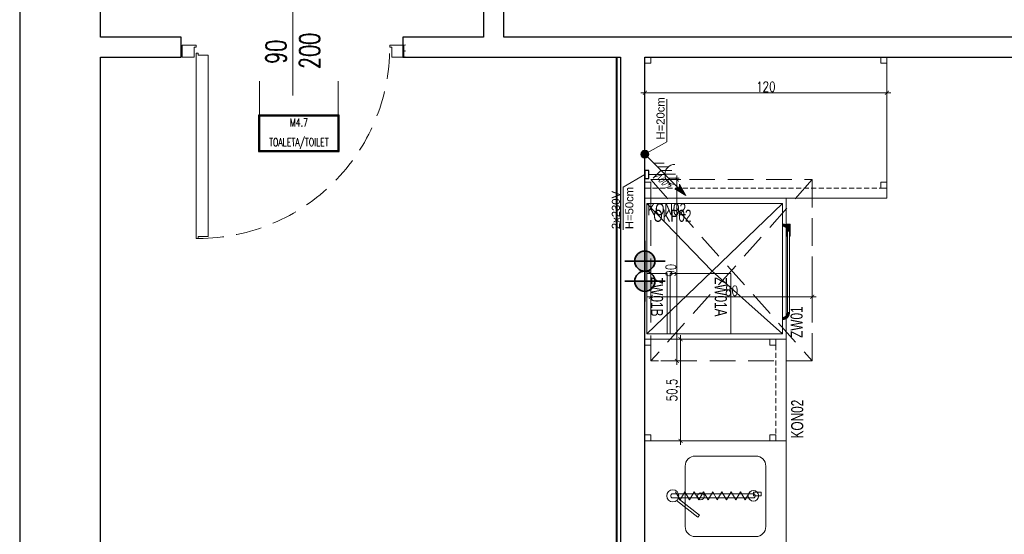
# Model space of a CAD drawing. Header units: millimetres. Extents: x 6161 to 8965, y -9035 to -5431.
# Tile 6 of 256: x 6279 to 6767, y -7442 to -7187. Entities that reach past the tile are written whole.
import ezdxf

# ---------------------------------------------------------------- set-up
doc = ezdxf.new("R2010")
doc.units = ezdxf.units.MM
doc.linetypes.add('DASHED', pattern=[19.05, 12.7, -6.35])
doc.linetypes.add('HIDDEN', pattern=[0.375, 0.25, -0.125])
for name, color, linetype, lineweight in [('! stolarka nowa', 5, 'Continuous', 13), ('A_Ściany działowe', 4, 'Continuous', 15), ('CHLODNICTWO', 94, 'Continuous', 20), ('drzwi', 30, 'Continuous', 20), ('Instalacje elektryczne', 1, 'Continuous', 20), ('Instalacje Wod-Kan', 92, 'Continuous', 35), ('MEBLE PKN', 150, 'Continuous', 20)]:
    doc.layers.add(name, color=color, linetype=linetype, lineweight=lineweight)
for name, color, linetype in [('13', 7, 'Continuous'), ('Indeksy_urządzeń_gastronomicznych', 242, 'Continuous'), ('Ściany', 7, 'Continuous')]:
    doc.layers.add(name, color=color, linetype=linetype)
doc.styles.add('Arch-Dim', font='romans.shx', dxfattribs={"width": 0.75})
doc.styles.add('cebart', font='isocpeur.ttf', dxfattribs={"width": 0.7, "oblique": 15, "height": 10})
doc.styles.add('JACEK_07', font='SIMPLEX.SHX', dxfattribs={"width": 0.7})
doc.styles.get("Standard").update_dxf_attribs({"font": 'arial.ttf'})
doc.dimstyles.new('wymiary 10', dxfattribs={"dimscale": 2, "dimtxt": 2.5, "dimasz": 1, "dimexe": 1, "dimexo": 2.5, "dimgap": 0.25, "dimtad": 1, "dimdec": 1, "dimzin": 9, "dimtxsty": 'Arch-Dim', "dimblk": 'ARCHTICK', "dimcen": 1, "dimdle": 1, "dimclrd": 256, "dimclre": 256, "dimclrt": 256, "dimadec": 0, "dimazin": 0, "dimtfac": 1, "dimtdec": 1, "dimtofl": 0, "dimtmove": 1, "dimatfit": 3, "dimldrblk": 'NONE', "dimfxl": 0, "dimtolj": 1, "dimtzin": 0, "dimarcsym": 0})

# ---------------------------------------------------------------- blocks, each defined once
blk = doc.blocks.new('Zestaw chemii do zmywarki ZW01B')
blk.add_lwpolyline([(0, 10), (30, 10), (30, 0), (0, 0)], close=True)
at = {"layer": 'Indeksy_urządzeń_gastronomicznych', "color": 242, "insert": (1.76, 8.02, 0), "char_height": 6, "width": 20.4806, "attachment_point": 1, "style": 'JACEK_07'}
blk.add_mtext('{\\fArial|b0|i0|c238|p34;ZW01B}', dxfattribs=at)
blk = doc.blocks.new('Filtr uzdatniacz do zmywarki ZW01A')
blk.add_lwpolyline([(0, 0), (30, 0), (30, -30), (0, -30)], close=True)
at = {"layer": 'Indeksy_urządzeń_gastronomicznych', "color": 242, "insert": (1.8, -1.94, 0), "char_height": 6, "width": 20.4806, "attachment_point": 1, "style": 'JACEK_07'}
blk.add_mtext('{\\fArial|b0|i0|c238|p34;ZW01A}', dxfattribs=at)
blk = doc.blocks.new('Odplyw_wody')
blk.add_hatch(color=256).paths.add_polyline_path([(0, 5, -1), (0, -5, -1)])
for p, q in [((0, -10), (0, 10)), ((10, 0), (-10, 0))]:
    blk.add_line(p, q)
blk.add_circle((0, 0), 5)
blk = doc.blocks.new('Woda_zimna')
blk.add_hatch(color=256).paths.add_polyline_path([(0, 5, -0.414214), (5, 0), (-5, 0, -0.414214)])
for p, q in [((0, -10), (0, 10)), ((10, 0), (-10, 0))]:
    blk.add_line(p, q)
blk.add_circle((0, 0), 5)
blk = doc.blocks.new('K-400')
at = {"layer": 'Instalacje elektryczne'}
h = blk.add_hatch(color=256, dxfattribs=at)
h.paths.add_polyline_path([(40.76, 40.76), (33.87, 33.87), (34.29, 29.72)])
h.paths.add_polyline_path([(29.72, 34.29), (33.87, 33.87), (40.76, 40.76)])
blk.add_hatch(color=256, dxfattribs=at).paths.add_polyline_path([(3.96, 0, 1), (-3.96, 0, 1)])
for p, q in [((0, 0), (40.76, 40.76)), ((40.76, 40.76), (29.72, 34.29)), ((40.76, 40.76), (34.29, 29.72)), ((19.83, 30.44), (19.83, 19.83)), ((23.56, 34.17), (23.56, 23.56)), ((29.72, 34.29), (33.87, 33.87)), ((34.29, 29.72), (33.87, 33.87)), ((12.38, 22.99), (12.38, 12.38)), ((16.11, 26.71), (16.11, 16.11)), ((8.65, 19.26), (8.65, 8.65))]:
    blk.add_line(p, q, dxfattribs=at)
blk.add_circle((0, 0), 3.96, dxfattribs=at)
at = {"layer": 'Instalacje elektryczne', "style": 'cebart', "oblique": 15, "width": 0.7}
blk.add_text('400V', height=8, rotation=225, dxfattribs=at).set_placement((30.91, 28.38))
blk = doc.blocks.new('gn-230')
at = {"layer": 'Instalacje elektryczne'}
for p, q in [((-4, 0), (-19.8, 0)), ((-15.65, -3.75), (-8.15, 3.75))]:
    blk.add_line(p, q, dxfattribs=at)
at = {"layer": 'Instalacje elektryczne', "lineweight": 30}
blk.add_lwpolyline([(-4, -4), (0, -4), (0, 4), (-4, 4)], close=True, dxfattribs=at)
at = {"layer": 'Instalacje elektryczne'}
blk.add_arc((-29.8, 0), 10, 270, 90, dxfattribs=at)
blk = doc.blocks.new('Zmywarko wyparzarka ZW01')
for p, q in [((-56.65, 70), (-70, 70)), ((-70, 0), (-70, 70)), ((-56.65, 70), (-70, 70)), ((-70, 70), (-70, 0)), ((-58.53, 70), (-58.53, 70)), ((-57.19, 70), (-57.19, 70)), ((-57.19, 70), (-57.19, 70)), ((-57.15, 68.2), (-57.14, 68.38)), ((-57.14, 68.38), (-57.15, 68.2)), ((-57.14, 68.38), (-57.13, 68.55)), ((-57.14, 68.38), (-57.13, 68.55)), ((-56.15, 68.33), (-57.14, 68.38)), ((-56.15, 68.33), (-57.14, 68.38)), ((-57.14, 68.38), (-56.15, 68.33)), ((-57.13, 68.55), (-57.11, 68.73)), ((-57.13, 68.55), (-57.11, 68.73)), ((-56.14, 68.45), (-57.13, 68.55)), ((-56.14, 68.45), (-57.13, 68.55)), ((-57.13, 68.55), (-56.14, 68.45)), ((-57.11, 68.73), (-57.08, 68.9)), ((-57.11, 68.73), (-57.08, 68.9)), ((-56.12, 68.58), (-57.11, 68.73)), ((-56.12, 68.58), (-57.11, 68.73)), ((-57.11, 68.73), (-56.12, 68.58)), ((-57.08, 68.9), (-57.04, 69.08)), ((-57.08, 68.9), (-57.04, 69.08)), ((-56.1, 68.7), (-57.08, 68.9)), ((-56.1, 68.7), (-57.08, 68.9)), ((-57.08, 68.9), (-56.1, 68.7)), ((-57.04, 72), (-57.03, 72)), ((-57.04, 70), (-57.04, 72)), ((-57.04, 69.08), (-56.99, 69.24)), ((-57.04, 69.08), (-56.99, 69.24)), ((-56.07, 68.83), (-57.04, 69.08)), ((-56.07, 68.83), (-57.04, 69.08)), ((-57.04, 69.08), (-56.07, 68.83)), ((-57.03, 72), (-57, 72)), ((-57.03, 72), (-57.03, 70)), ((-57, 72), (-56.95, 72)), ((-57, 72), (-57, 70)), ((-56.99, 69.24), (-56.93, 69.42)), ((-56.99, 69.24), (-56.93, 69.42)), ((-56.03, 68.95), (-56.99, 69.24)), ((-56.03, 68.95), (-56.99, 69.24)), ((-56.99, 69.24), (-56.03, 68.95)), ((-56.95, 72), (-56.88, 72)), ((-56.95, 72), (-56.95, 70)), ((-56.93, 69.42), (-56.86, 69.58)), ((-56.93, 69.42), (-56.86, 69.58)), ((-55.99, 69.07), (-56.93, 69.42)), ((-55.99, 69.07), (-56.93, 69.42)), ((-56.93, 69.42), (-55.99, 69.07)), ((-56.88, 72), (-56.79, 72)), ((-56.88, 72), (-56.88, 70)), ((-56.86, 69.58), (-56.79, 69.74)), ((-56.86, 69.58), (-56.79, 69.74)), ((-55.95, 69.18), (-56.86, 69.58)), ((-55.95, 69.18), (-56.86, 69.58)), ((-56.86, 69.58), (-55.95, 69.18)), ((-56.79, 72), (-56.67, 72)), ((-56.79, 72), (-56.79, 70)), ((-56.79, 69.74), (-56.71, 69.9)), ((-56.79, 69.74), (-56.71, 69.9)), ((-55.89, 69.3), (-56.79, 69.74)), ((-55.89, 69.3), (-56.79, 69.74)), ((-56.79, 69.74), (-55.89, 69.3)), ((-56.71, 69.9), (-56.62, 70.05)), ((-56.71, 69.9), (-56.62, 70.05)), ((-55.84, 69.41), (-56.71, 69.9)), ((-55.84, 69.41), (-56.71, 69.9)), ((-56.71, 69.9), (-55.84, 69.41)), ((-56.67, 72), (-56.55, 72)), ((-56.67, 72), (-56.67, 70)), ((-56.62, 70.05), (-56.52, 70.2)), ((-56.62, 70.05), (-56.52, 70.2)), ((-55.77, 69.52), (-56.62, 70.05)), ((-55.77, 69.52), (-56.62, 70.05)), ((-56.62, 70.05), (-55.77, 69.52)), ((-56.55, 72), (-56.4, 72)), ((-56.55, 72), (-56.55, 70.16)), ((-56.52, 70.2), (-56.41, 70.34)), ((-56.52, 70.2), (-56.41, 70.34)), ((-55.7, 69.63), (-56.52, 70.2)), ((-55.7, 69.63), (-56.52, 70.2)), ((-56.52, 70.2), (-55.7, 69.63)), ((-56.41, 70.34), (-56.3, 70.48)), ((-56.41, 70.34), (-56.3, 70.48)), ((-55.63, 69.73), (-56.41, 70.34)), ((-55.63, 69.73), (-56.41, 70.34)), ((-56.41, 70.34), (-55.63, 69.73)), ((-56.4, 72), (-56.24, 72)), ((-56.4, 72), (-56.4, 70.36)), ((-56.3, 70.48), (-56.19, 70.61)), ((-56.3, 70.48), (-56.19, 70.61)), ((-55.54, 69.83), (-56.3, 70.48)), ((-55.54, 69.83), (-56.3, 70.48)), ((-56.3, 70.48), (-55.54, 69.83)), ((-56.24, 72), (-56.06, 72)), ((-56.24, 72), (-56.24, 70.56)), ((-56.19, 70.61), (-56.06, 70.74)), ((-56.19, 70.61), (-56.06, 70.74)), ((-55.46, 69.92), (-56.19, 70.61)), ((-55.46, 69.92), (-56.19, 70.61)), ((-56.19, 70.61), (-55.46, 69.92)), ((-56.14, 68.45), (-56.15, 68.33)), ((-56.15, 68.33), (-56.14, 68.45)), ((-56.12, 68.58), (-56.14, 68.45)), ((-56.12, 68.58), (-56.14, 68.45)), ((-56.1, 68.7), (-56.12, 68.58)), ((-56.1, 68.7), (-56.12, 68.58)), ((-56.07, 68.83), (-56.1, 68.7)), ((-56.07, 68.83), (-56.1, 68.7)), ((-56.03, 68.95), (-56.07, 68.83)), ((-56.03, 68.95), (-56.07, 68.83)), ((-56.06, 72), (-55.87, 72)), ((-56.06, 72), (-56.06, 70.74)), ((-56.06, 70.74), (-55.93, 70.86)), ((-56.06, 70.74), (-55.93, 70.86)), ((-55.37, 70.01), (-56.06, 70.74)), ((-55.37, 70.01), (-56.06, 70.74)), ((-56.06, 70.74), (-55.37, 70.01)), ((-55.99, 69.07), (-56.03, 68.95)), ((-55.99, 69.07), (-56.03, 68.95)), ((-55.95, 69.18), (-55.99, 69.07)), ((-55.95, 69.18), (-55.99, 69.07)), ((-55.89, 69.3), (-55.95, 69.18)), ((-55.89, 69.3), (-55.95, 69.18)), ((-55.93, 70.86), (-55.79, 70.97)), ((-55.93, 70.86), (-55.79, 70.97)), ((-55.27, 70.1), (-55.93, 70.86)), ((-55.27, 70.1), (-55.93, 70.86)), ((-55.93, 70.86), (-55.27, 70.1)), ((-55.84, 69.41), (-55.89, 69.3)), ((-55.84, 69.41), (-55.89, 69.3)), ((-55.87, 72), (-55.67, 72)), ((-55.87, 72), (-55.87, 70.9)), ((-55.77, 69.52), (-55.84, 69.41)), ((-55.77, 69.52), (-55.84, 69.41)), ((-55.79, 70.97), (-55.65, 71.07)), ((-55.79, 70.97), (-55.65, 71.07)), ((-55.18, 70.18), (-55.79, 70.97)), ((-55.18, 70.18), (-55.79, 70.97)), ((-55.79, 70.97), (-55.18, 70.18)), ((-55.7, 69.63), (-55.77, 69.52)), ((-55.7, 69.63), (-55.77, 69.52)), ((-55.63, 69.73), (-55.7, 69.63)), ((-55.63, 69.73), (-55.7, 69.63)), ((-55.67, 72), (-55.46, 72)), ((-55.67, 72), (-55.67, 71.06)), ((-55.65, 71.07), (-55.5, 71.17)), ((-55.65, 71.07), (-55.5, 71.17)), ((-55.08, 70.25), (-55.65, 71.07)), ((-55.08, 70.25), (-55.65, 71.07)), ((-55.65, 71.07), (-55.08, 70.25)), ((-55.54, 69.83), (-55.63, 69.73)), ((-55.54, 69.83), (-55.63, 69.73)), ((-55.46, 69.92), (-55.54, 69.83)), ((-55.46, 69.92), (-55.54, 69.83)), ((-55.5, 71.17), (-55.35, 71.26)), ((-55.5, 71.17), (-55.35, 71.26)), ((-54.97, 70.32), (-55.5, 71.17)), ((-54.97, 70.32), (-55.5, 71.17)), ((-55.5, 71.17), (-54.97, 70.32)), ((-55.46, 72), (-55.23, 72)), ((-55.46, 72), (-55.46, 71.2)), ((-55.37, 70.01), (-55.46, 69.92)), ((-55.46, 69.92), (-55.37, 70.01)), ((-55.38, 70), (-11.51, 70)), ((-55.38, 70), (-11.51, 70)), ((-55.27, 70.1), (-55.37, 70.01)), ((-55.27, 70.1), (-55.37, 70.01)), ((-55.35, 71.26), (-55.19, 71.34)), ((-55.35, 71.26), (-55.19, 71.34)), ((-54.86, 70.38), (-55.35, 71.26)), ((-54.86, 70.38), (-55.35, 71.26)), ((-55.35, 71.26), (-54.86, 70.38)), ((-55.18, 70.18), (-55.27, 70.1)), ((-55.18, 70.18), (-55.27, 70.1)), ((-55.23, 72), (-55, 72)), ((-55.23, 71.33), (-55.23, 72)), ((-55.23, 70.14), (-55.23, 70)), ((-55.19, 71.34), (-55.03, 71.42)), ((-55.19, 71.34), (-55.03, 71.42)), ((-54.75, 70.44), (-55.19, 71.34)), ((-54.75, 70.44), (-55.19, 71.34)), ((-55.19, 71.34), (-54.75, 70.44)), ((-55.08, 70.25), (-55.18, 70.18)), ((-55.18, 70.18), (-55.08, 70.25)), ((-54.97, 70.32), (-55.08, 70.25)), ((-54.97, 70.32), (-55.08, 70.25)), ((-55.03, 71.42), (-54.86, 71.48)), ((-55.03, 71.42), (-54.86, 71.48)), ((-54.64, 70.5), (-55.03, 71.42)), ((-54.64, 70.5), (-55.03, 71.42)), ((-55.03, 71.42), (-54.64, 70.5)), ((-55, 72), (-54.76, 72)), ((-55, 71.43), (-55, 72)), ((-55, 70.31), (-55, 70)), ((-54.86, 70.38), (-54.97, 70.32)), ((-54.97, 70.32), (-54.86, 70.38)), ((-54.86, 71.48), (-54.7, 71.54)), ((-54.86, 71.48), (-54.7, 71.54)), ((-54.51, 70.54), (-54.86, 71.48)), ((-54.51, 70.54), (-54.86, 71.48)), ((-54.86, 71.48), (-54.51, 70.54)), ((-54.75, 70.44), (-54.86, 70.38)), ((-54.86, 70.38), (-54.75, 70.44)), ((-54.76, 72), (-54.51, 72)), ((-54.76, 71.52), (-54.76, 72)), ((-54.76, 70.44), (-54.76, 70)), ((-54.64, 70.5), (-54.75, 70.44)), ((-54.64, 70.5), (-54.75, 70.44)), ((-54.7, 71.54), (-54.52, 71.59)), ((-54.7, 71.54), (-54.52, 71.59)), ((-54.4, 70.58), (-54.7, 71.54)), ((-54.4, 70.58), (-54.7, 71.54)), ((-54.7, 71.54), (-54.4, 70.58)), ((-54.51, 70.54), (-54.64, 70.5)), ((-54.51, 70.54), (-54.64, 70.5)), ((-54.52, 71.59), (-54.35, 71.63)), ((-54.52, 71.59), (-54.35, 71.63)), ((-54.27, 70.62), (-54.52, 71.59)), ((-54.27, 70.62), (-54.52, 71.59)), ((-54.52, 71.59), (-54.27, 70.62)), ((-54.51, 72), (-54.27, 72)), ((-54.51, 71.59), (-54.51, 72)), ((-54.4, 70.58), (-54.51, 70.54)), ((-54.51, 70.54), (-54.4, 70.58)), ((-54.51, 70.55), (-54.51, 70)), ((-54.27, 70.62), (-54.4, 70.58)), ((-54.27, 70.62), (-54.4, 70.58)), ((-54.35, 71.63), (-54.18, 71.66)), ((-54.35, 71.63), (-54.18, 71.66)), ((-54.15, 70.65), (-54.35, 71.63)), ((-54.15, 70.65), (-54.35, 71.63)), ((-54.35, 71.63), (-54.15, 70.65)), ((-54.27, 72), (-54.02, 72)), ((-54.27, 71.64), (-54.27, 72)), ((-54.15, 70.65), (-54.27, 70.62)), ((-54.15, 70.65), (-54.27, 70.62)), ((-54.27, 70.63), (-54.27, 70)), ((-54.18, 71.66), (-54, 71.68)), ((-54.18, 71.66), (-54, 71.68)), ((-54.03, 70.67), (-54.18, 71.66)), ((-54.03, 70.67), (-54.18, 71.66)), ((-54.18, 71.66), (-54.03, 70.67)), ((-54.03, 70.67), (-54.15, 70.65)), ((-54.15, 70.65), (-54.03, 70.67)), ((-53.9, 70.69), (-54.03, 70.67)), ((-54.03, 70.67), (-53.9, 70.69)), ((-54.02, 72), (-53.77, 72)), ((-54.02, 71.68), (-54.02, 72)), ((-54.02, 70.68), (-54.02, 70)), ((-54, 71.68), (-53.82, 71.7)), ((-54, 71.68), (-53.82, 71.7)), ((-53.9, 70.69), (-54, 71.68)), ((-53.9, 70.69), (-54, 71.68)), ((-54, 71.68), (-53.9, 70.69)), ((-53.77, 70.7), (-53.9, 70.69)), ((-53.77, 70.7), (-53.9, 70.69)), ((-53.65, 71.7), (-53.82, 71.7)), ((-53.82, 71.7), (-53.65, 71.7)), ((-53.77, 70.7), (-53.82, 71.7)), ((-53.77, 70.7), (-53.82, 71.7)), ((-53.82, 71.7), (-53.77, 70.7)), ((-53.77, 72), (-53.53, 72)), ((-53.77, 71.7), (-53.77, 72)), ((-53.65, 70.7), (-53.77, 70.7)), ((-53.77, 70.7), (-53.65, 70.7)), ((-53.77, 70.7), (-53.77, 70)), ((-53.65, 70.7), (-53.65, 71.7)), ((-53.65, 71.7), (-13.25, 71.7)), ((-53.65, 71.7), (-13.25, 71.7)), ((-53.65, 70.7), (-53.65, 71.7)), ((-53.65, 70.7), (-53.65, 71.7)), ((-13.25, 70.7), (-53.65, 70.7)), ((-53.65, 70.7), (-13.25, 70.7)), ((-53.53, 72), (-53.29, 72)), ((-53.53, 71.71), (-53.53, 72)), ((-53.53, 70.7), (-53.53, 70)), ((-53.29, 72), (-53.05, 72)), ((-53.29, 71.71), (-53.29, 72)), ((-53.29, 70.7), (-53.29, 70)), ((-53.05, 72), (-52.82, 72)), ((-53.05, 71.71), (-53.05, 72)), ((-53.05, 70.7), (-53.05, 70)), ((-52.82, 72), (-52.61, 72)), ((-52.82, 71.71), (-52.82, 72)), ((-52.82, 70.7), (-52.82, 70)), ((-52.61, 72), (-52.4, 72)), ((-52.61, 71.71), (-52.61, 72)), ((-52.61, 70.7), (-52.61, 70)), ((-52.4, 72), (-52.2, 72)), ((-52.4, 71.71), (-52.4, 72)), ((-52.4, 70.7), (-52.4, 70)), ((-52.2, 72), (-52.01, 72)), ((-52.2, 71.71), (-52.2, 72)), ((-52.2, 70.7), (-52.2, 70)), ((-52.01, 72), (-51.85, 72)), ((-52.01, 71.71), (-52.01, 72)), ((-52.01, 70.7), (-52.01, 70)), ((-51.85, 72), (-51.69, 72)), ((-51.85, 71.71), (-51.85, 72)), ((-51.85, 70.7), (-51.85, 70)), ((-51.69, 72), (-51.55, 72)), ((-51.69, 71.71), (-51.69, 72)), ((-51.69, 70.7), (-51.69, 70)), ((-51.55, 72), (-51.43, 72)), ((-51.55, 71.71), (-51.55, 72)), ((-51.55, 70.7), (-51.55, 70)), ((-51.43, 72), (-51.33, 72)), ((-51.43, 71.71), (-51.43, 72)), ((-51.43, 70.7), (-51.43, 70)), ((-51.33, 72), (-51.25, 72)), ((-51.33, 71.71), (-51.33, 72)), ((-51.33, 70.7), (-51.33, 70)), ((-51.25, 72), (-51.19, 72)), ((-51.25, 71.71), (-51.25, 72)), ((-51.25, 70.7), (-51.25, 70)), ((-51.19, 72), (-51.15, 72)), ((-51.19, 71.71), (-51.19, 72)), ((-51.19, 70.7), (-51.19, 70)), ((-51.15, 72), (-51.13, 72)), ((-51.15, 71.71), (-51.15, 72)), ((-51.15, 72), (-51.13, 72)), ((-51.15, 70), (-51.15, 70.7)), ((-51.13, 70), (-51.15, 70)), ((-51.13, 72), (-51.13, 71.71)), ((-51.13, 72), (-51.13, 71.71)), ((-51.13, 70.7), (-51.13, 70)), ((-51.13, 70.7), (-51.13, 70)), ((-49.65, 70), (-49.65, 70)), ((-49.65, 70), (-49.65, 70)), ((-45.99, 70), (-45.99, 70)), ((-13.25, 71.7), (-13.25, 70.7)), ((-13.08, 71.7), (-13.25, 71.7)), ((-13.25, 71.7), (-13.08, 71.7)), ((-13.25, 70.7), (-13.25, 71.7)), ((-13.25, 70.7), (-13.25, 71.7)), ((-13.13, 70.7), (-13.25, 70.7)), ((-13.25, 70.7), (-13.13, 70.7)), ((-13.13, 70.7), (-13.08, 71.7)), ((-13.13, 70.7), (-13.08, 71.7)), ((-13.08, 71.7), (-13.13, 70.7)), ((-13, 70.69), (-13.13, 70.7)), ((-13.13, 70.7), (-13, 70.69)), ((-12.9, 71.68), (-13.08, 71.7)), ((-13.08, 71.7), (-12.9, 71.68)), ((-13, 70.69), (-12.9, 71.68)), ((-13, 70.69), (-12.9, 71.68)), ((-12.9, 71.68), (-13, 70.69)), ((-12.87, 70.67), (-13, 70.69)), ((-13, 70.69), (-12.87, 70.67)), ((-12.72, 71.66), (-12.9, 71.68)), ((-12.9, 71.68), (-12.72, 71.66)), ((-12.87, 70.67), (-12.72, 71.66)), ((-12.87, 70.67), (-12.72, 71.66)), ((-12.72, 71.66), (-12.87, 70.67)), ((-12.75, 70.65), (-12.87, 70.67)), ((-12.87, 70.67), (-12.75, 70.65)), ((-12.75, 70.65), (-12.55, 71.63)), ((-12.75, 70.65), (-12.55, 71.63)), ((-12.55, 71.63), (-12.75, 70.65)), ((-12.63, 70.62), (-12.75, 70.65)), ((-12.75, 70.65), (-12.63, 70.62)), ((-12.55, 71.63), (-12.72, 71.66)), ((-12.72, 71.66), (-12.55, 71.63)), ((-12.63, 70.62), (-12.38, 71.59)), ((-12.63, 70.62), (-12.38, 71.59)), ((-12.38, 71.59), (-12.63, 70.62)), ((-12.51, 70.58), (-12.63, 70.62)), ((-12.63, 70.62), (-12.51, 70.58)), ((-12.38, 71.59), (-12.55, 71.63)), ((-12.55, 71.63), (-12.38, 71.59)), ((-12.51, 70.58), (-12.21, 71.54)), ((-12.51, 70.58), (-12.21, 71.54)), ((-12.21, 71.54), (-12.51, 70.58)), ((-12.39, 70.54), (-12.51, 70.58)), ((-12.51, 70.58), (-12.39, 70.54)), ((-12.39, 70.54), (-12.04, 71.48)), ((-12.04, 71.48), (-12.39, 70.54)), ((-12.39, 70.54), (-12.04, 71.48)), ((-12.27, 70.5), (-12.39, 70.54)), ((-12.39, 70.54), (-12.27, 70.5)), ((-12.21, 71.54), (-12.38, 71.59)), ((-12.38, 71.59), (-12.21, 71.54)), ((-12.27, 70.5), (-11.87, 71.42)), ((-12.27, 70.5), (-11.87, 71.42)), ((-11.87, 71.42), (-12.27, 70.5)), ((-12.15, 70.44), (-12.27, 70.5)), ((-12.27, 70.5), (-12.15, 70.44)), ((-12.21, 71.54), (-12.04, 71.48)), ((-12.21, 71.54), (-12.04, 71.48)), ((-12.15, 70.44), (-11.71, 71.34)), ((-12.15, 70.44), (-11.71, 71.34)), ((-11.71, 71.34), (-12.15, 70.44)), ((-12.04, 70.38), (-12.15, 70.44)), ((-12.04, 70.38), (-12.15, 70.44)), ((-11.87, 71.42), (-12.04, 71.48)), ((-12.04, 71.48), (-11.87, 71.42)), ((-12.04, 70.38), (-11.56, 71.26)), ((-12.04, 70.38), (-11.56, 71.26)), ((-11.56, 71.26), (-12.04, 70.38)), ((-11.93, 70.32), (-12.04, 70.38)), ((-12.04, 70.38), (-11.93, 70.32)), ((-11.93, 70.32), (-11.4, 71.17)), ((-11.93, 70.32), (-11.4, 71.17)), ((-11.4, 71.17), (-11.93, 70.32)), ((-11.83, 70.25), (-11.93, 70.32)), ((-11.93, 70.32), (-11.83, 70.25)), ((-11.71, 71.34), (-11.87, 71.42)), ((-11.87, 71.42), (-11.71, 71.34)), ((-11.83, 70.25), (-11.26, 71.07)), ((-11.83, 70.25), (-11.26, 71.07)), ((-11.26, 71.07), (-11.83, 70.25)), ((-11.72, 70.18), (-11.83, 70.25)), ((-11.83, 70.25), (-11.72, 70.18)), ((-11.72, 70.18), (-11.11, 70.97)), ((-11.72, 70.18), (-11.11, 70.97)), ((-11.11, 70.97), (-11.72, 70.18)), ((-11.63, 70.1), (-11.72, 70.18)), ((-11.72, 70.18), (-11.63, 70.1)), ((-11.56, 71.26), (-11.71, 71.34)), ((-11.71, 71.34), (-11.56, 71.26)), ((-11.63, 70.1), (-10.97, 70.86)), ((-11.63, 70.1), (-10.97, 70.86)), ((-10.97, 70.86), (-11.63, 70.1)), ((-11.53, 70.01), (-11.63, 70.1)), ((-11.63, 70.1), (-11.53, 70.01)), ((-11.4, 71.17), (-11.56, 71.26)), ((-11.56, 71.26), (-11.4, 71.17)), ((-11.53, 70.01), (-10.84, 70.74)), ((-11.53, 70.01), (-10.84, 70.74)), ((-10.84, 70.74), (-11.53, 70.01)), ((-11.44, 69.92), (-11.53, 70.01)), ((-11.53, 70.01), (-11.44, 69.92)), ((-11.44, 69.92), (-10.72, 70.61)), ((-11.44, 69.92), (-10.72, 70.61)), ((-10.72, 70.61), (-11.44, 69.92)), ((-11.44, 69.92), (-11.36, 69.83)), ((-11.44, 69.92), (-11.36, 69.83)), ((-11.26, 71.07), (-11.4, 71.17)), ((-11.4, 71.17), (-11.26, 71.07)), ((-11.36, 69.83), (-10.6, 70.48)), ((-11.36, 69.83), (-10.6, 70.48)), ((-10.6, 70.48), (-11.36, 69.83)), ((-11.36, 69.83), (-11.27, 69.73)), ((-11.36, 69.83), (-11.27, 69.73)), ((-11.27, 69.73), (-10.49, 70.34)), ((-11.27, 69.73), (-10.49, 70.34)), ((-10.49, 70.34), (-11.27, 69.73)), ((-11.27, 69.73), (-11.2, 69.63)), ((-11.27, 69.73), (-11.2, 69.63)), ((-11.11, 70.97), (-11.26, 71.07)), ((-11.26, 71.07), (-11.11, 70.97)), ((-11.2, 69.63), (-10.38, 70.2)), ((-11.2, 69.63), (-10.38, 70.2)), ((-10.38, 70.2), (-11.2, 69.63)), ((-11.2, 69.63), (-11.13, 69.52)), ((-11.2, 69.63), (-11.13, 69.52)), ((-11.13, 69.52), (-10.28, 70.05)), ((-11.13, 69.52), (-10.28, 70.05)), ((-10.28, 70.05), (-11.13, 69.52)), ((-11.13, 69.52), (-11.07, 69.41)), ((-11.13, 69.52), (-11.07, 69.41)), ((-10.97, 70.86), (-11.11, 70.97)), ((-11.11, 70.97), (-10.97, 70.86)), ((-11.07, 69.41), (-10.19, 69.9)), ((-11.07, 69.41), (-10.19, 69.9)), ((-10.19, 69.9), (-11.07, 69.41)), ((-11.07, 69.41), (-11.01, 69.3)), ((-11.07, 69.41), (-11.01, 69.3)), ((-11.01, 69.3), (-10.11, 69.74)), ((-11.01, 69.3), (-10.11, 69.74)), ((-10.11, 69.74), (-11.01, 69.3)), ((-11.01, 69.3), (-10.95, 69.18)), ((-11.01, 69.3), (-10.95, 69.18)), ((-10.84, 70.74), (-10.97, 70.86)), ((-10.97, 70.86), (-10.84, 70.74)), ((-10.95, 69.18), (-10.04, 69.58)), ((-10.95, 69.18), (-10.04, 69.58)), ((-10.04, 69.58), (-10.95, 69.18)), ((-10.95, 69.18), (-10.91, 69.07)), ((-10.95, 69.18), (-10.91, 69.07)), ((-10.91, 69.07), (-9.97, 69.42)), ((-10.91, 69.07), (-9.97, 69.42)), ((-9.97, 69.42), (-10.91, 69.07)), ((-10.91, 69.07), (-10.87, 68.95)), ((-10.91, 69.07), (-10.87, 68.95)), ((-10.87, 68.95), (-9.91, 69.24)), ((-10.87, 68.95), (-9.91, 69.24)), ((-9.91, 69.24), (-10.87, 68.95)), ((-10.87, 68.95), (-10.83, 68.83)), ((-10.87, 68.95), (-10.83, 68.83)), ((-10.72, 70.61), (-10.84, 70.74)), ((-10.84, 70.74), (-10.72, 70.61)), ((-10.83, 68.83), (-9.87, 69.08)), ((-10.83, 68.83), (-9.87, 69.08)), ((-9.87, 69.08), (-10.83, 68.83)), ((-10.83, 68.83), (-10.81, 68.7)), ((-10.83, 68.83), (-10.81, 68.7)), ((-10.81, 68.7), (-9.82, 68.9)), ((-10.81, 68.7), (-9.82, 68.9)), ((-9.82, 68.9), (-10.81, 68.7)), ((-10.81, 68.7), (-10.78, 68.58)), ((-10.81, 68.7), (-10.78, 68.58)), ((-10.78, 68.58), (-9.79, 68.73)), ((-10.78, 68.58), (-9.79, 68.73)), ((-9.79, 68.73), (-10.78, 68.58)), ((-10.78, 68.58), (-10.76, 68.45)), ((-10.78, 68.58), (-10.76, 68.45)), ((-10.76, 68.45), (-9.77, 68.55)), ((-10.76, 68.45), (-9.77, 68.55)), ((-9.77, 68.55), (-10.76, 68.45)), ((-10.76, 68.45), (-10.75, 68.33)), ((-10.75, 68.33), (-10.76, 68.45)), ((-10.75, 68.33), (-9.76, 68.38)), ((-10.75, 68.33), (-9.76, 68.38)), ((-9.76, 68.38), (-10.75, 68.33)), ((-10.6, 70.48), (-10.72, 70.61)), ((-10.72, 70.61), (-10.6, 70.48)), ((-10.49, 70.34), (-10.6, 70.48)), ((-10.6, 70.48), (-10.49, 70.34)), ((-10.38, 70.2), (-10.49, 70.34)), ((-10.49, 70.34), (-10.38, 70.2)), ((-10.28, 70.05), (-10.38, 70.2)), ((-10.38, 70.2), (-10.28, 70.05)), ((-10.19, 69.9), (-10.28, 70.05)), ((-10.28, 70.05), (-10.19, 69.9)), ((-10.25, 70), (0, 70)), ((-10.25, 70), (0, 70)), ((-10.11, 69.74), (-10.19, 69.9)), ((-10.19, 69.9), (-10.11, 69.74)), ((-10.04, 69.58), (-10.11, 69.74)), ((-10.11, 69.74), (-10.04, 69.58)), ((-9.97, 69.42), (-10.04, 69.58)), ((-10.04, 69.58), (-9.97, 69.42)), ((-9.91, 69.24), (-9.97, 69.42)), ((-9.97, 69.42), (-9.91, 69.24)), ((-9.87, 69.08), (-9.91, 69.24)), ((-9.91, 69.24), (-9.87, 69.08)), ((-9.82, 68.9), (-9.87, 69.08)), ((-9.87, 69.08), (-9.82, 68.9)), ((-9.79, 68.73), (-9.82, 68.9)), ((-9.82, 68.9), (-9.79, 68.73)), ((-9.77, 68.55), (-9.79, 68.73)), ((-9.79, 68.73), (-9.77, 68.55)), ((-9.76, 68.38), (-9.77, 68.55)), ((-9.77, 68.55), (-9.76, 68.38)), ((-9.75, 68.2), (-9.76, 68.38)), ((-9.76, 68.38), (-9.75, 68.2)), ((0, 70), (0, 0)), ((0, 0), (0, 70)), ((-2.6, 68.2), (-67.4, 68.2)), ((-67.4, 68.2), (-67.4, 1)), ((-67.4, 68.2), (-33.75, 33.35)), ((-33.75, 33.35), (-67.4, 68.2)), ((-67.4, 68.2), (-2.6, 68.2)), ((-67.4, 68.2), (-67.4, 1)), ((-56.15, 68.33), (-56.15, 68.2)), ((-56.15, 68.33), (-56.15, 68.2)), ((-2.6, 68.2), (-33.75, 33.35)), ((-2.6, 68.2), (-33.75, 33.35)), ((-10.75, 68.33), (-10.75, 68.2)), ((-10.75, 68.33), (-10.75, 68.2)), ((-2.6, 1), (-2.6, 68.2)), ((-2.6, 1), (-2.6, 68.2)), ((-67.4, 1), (-33.75, 33.35)), ((-67.4, 1), (-33.75, 33.35)), ((-33.75, 33.35), (-2.6, 1)), ((-33.75, 33.35), (-2.6, 1)), ((0, 0), (-70, 0)), ((-70, 0), (0, 0)), ((-67.4, 1), (-2.6, 1)), ((-2.6, 1), (-67.4, 1))]:
    blk.add_line(p, q)
at = {"layer": 'Instalacje elektryczne'}
for points in [[(-91.77, 0), (-98.02, 10.83), (-119.19, 10.83)], [(-81.77, 0), (-75.52, -10.83), (-54.35, -10.83)]]:
    blk.add_lwpolyline(points, dxfattribs=at)
for name, p in [('Filtr uzdatniacz do zmywarki ZW01A', (-32.6, 42.61)), ('Zestaw chemii do zmywarki ZW01B', (-32.6, 1))]:
    blk.add_blockref(name, p)
at = {"layer": 'Instalacje elektryczne', "xscale": 0.5, "yscale": 0.5, "zscale": 0.5}
blk.add_blockref('K-400', (-91.77, 0), dxfattribs=at)
at = {"layer": 'Instalacje elektryczne', "xscale": 0.5, "yscale": 0.5, "zscale": 0.5, "rotation": 270}
blk.add_blockref('gn-230', (-81.77, 0), dxfattribs=at)
at = {"layer": 'Instalacje Wod-Kan', "rotation": 270}
for name, p in [('Odplyw_wody', (-38.75, 0)), ('Woda_zimna', (-28.75, 0))]:
    blk.add_blockref(name, p, dxfattribs=at)
at = {"layer": 'Indeksy_urządzeń_gastronomicznych', "color": 242, "insert": (-0.65, 72.23, 0), "char_height": 6, "width": 20.4806, "attachment_point": 1, "rotation": 180, "style": 'JACEK_07'}
blk.add_mtext('{\\fArial|b0|i0|c238|p34;ZW01}', dxfattribs=at)
at = {"layer": 'Instalacje elektryczne', "char_height": 4, "width": 32.4538, "attachment_point": 1, "rotation": 180}
for s, insert in [('H=20cm', (-99.13, 5.76)), ('2x230V\\PH=50cm', (-54.63, -16.39))]:
    blk.add_mtext(s, dxfattribs=dict(at, insert=insert))
blk = doc.blocks.new('dsafds')
for p, q in [((11688.23, -6846.23), (11658.23, -6846.23)), ((11653.23, -6881.23), (11653.23, -6851.23)), ((11693.23, -6851.23), (11693.23, -6881.23)), ((11688.23, -6886.23), (11658.23, -6886.23))]:
    blk.add_line(p, q)
for points in [[(11703.23, -6950.02), (11703.23, -6838.73), (11633.23, -6838.73), (11633.23, -6950.02)], [(11687.06, -6865.99), (11687.06, -6864.14), (11690.89, -6864.14), (11690.89, -6865.99)]]:
    blk.add_lwpolyline(points, close=True)
for points in [[(11648.37, -6863.99), (11648.37, -6863.99), (11650.68, -6867.99), (11652.99, -6863.99), (11655.3, -6867.99), (11657.61, -6863.99), (11659.92, -6867.99), (11662.23, -6863.99), (11664.54, -6867.99), (11666.85, -6863.99), (11669.16, -6867.99), (11671.47, -6863.99), (11673.78, -6867.99), (11676.08, -6863.99), (11678.39, -6867.99), (11680.7, -6863.99), (11683.01, -6867.99), (11685.32, -6863.99)], [(11687.06, -6864.99), (11647.06, -6864.99)], [(11647.06, -6866.99), (11687.06, -6866.99)], [(11649.77, -6867.29), (11660.29, -6875.62), (11659.47, -6876.66), (11648.95, -6868.33)]]:
    blk.add_lwpolyline(points)
for centre, radius in [((11647.06, -6865.99), 3), ((11687.06, -6865.99), 2.62), ((11661.01, -6866.23), 1.69), ((11674.22, -6919.65), 9)]:
    blk.add_circle(centre, radius)
for centre, radius, start, end in [((11658.23, -6851.23), 5, 90, 180), ((11688.23, -6851.23), 5, 0, 90), ((11647.06, -6865.99), 1, 90, 270), ((11687.06, -6865.99), 1, 270, 90), ((11658.23, -6881.23), 5, 180, 270), ((11688.23, -6881.23), 5, 270, 0)]:
    blk.add_arc(centre, radius, start, end)
at = {"layer": 'A_Ściany działowe'}
blk.add_lwpolyline([(11633.23, -6950.01), (11633.23, -6950.01)], dxfattribs=at)
at = {"linetype": 'Continuous', "lineweight": 25, "insert": (11684.13, -6966.25), "char_height": 4, "width": 94.1751, "attachment_point": 1, "rotation": 90, "style": 'JACEK_07'}
blk.add_mtext('\\pi36.22089;OTWÓR DO \\P\\pi31.55423;RESZTKOWANIA', dxfattribs=at)
blk = doc.blocks.new('_ArchTick')
at = {"color": 0, "linetype": 'ByBlock', "const_width": 0.15}
blk.add_lwpolyline([(-0.5, -0.5), (0.5, 0.5)], dxfattribs=at)
blk = doc.blocks.new('*D702')
at = {"lineweight": -2, "transparency": 16777216}
for p, q in [((0, -5), (0, -19.68)), ((120, -5), (120, -19.68)), ((-2, -17.68), (122, -17.68))]:
    blk.add_line(p, q, dxfattribs=at)
at = {"layer": 'Defpoints', "color": 0, "transparency": 16777216}
for p in [(0, 0), (120, 0), (120, -17.68)]:
    blk.add_point(p, dxfattribs=at)
at = {"lineweight": -2, "transparency": 16777216, "xscale": 2, "yscale": 2, "zscale": 2, "rotation": 180}
blk.add_blockref('_ArchTick', (0, -17.68), dxfattribs=at)
at = {"lineweight": -2, "transparency": 16777216, "xscale": 2, "yscale": 2, "zscale": 2}
blk.add_blockref('_ArchTick', (120, -17.68), dxfattribs=at)
at = {"transparency": 16777216, "insert": (60, -14.68), "char_height": 5, "attachment_point": 5, "style": 'Arch-Dim'}
blk.add_mtext('\\A1;120', dxfattribs=at)
blk = doc.blocks.new('_None', base_point=(2.5, 0))
blk = doc.blocks.new('*D705')
at = {"lineweight": -2, "transparency": 16777216}
for p, q in [((0, -47.57), (0, -60.14)), ((80, -47.57), (80, -60.14)), ((-2, -58.14), (82, -58.14))]:
    blk.add_line(p, q, dxfattribs=at)
at = {"layer": 'Defpoints', "color": 0, "transparency": 16777216}
for p in [(0, -42.57), (80, -42.57), (80, -58.14)]:
    blk.add_point(p, dxfattribs=at)
at = {"lineweight": -2, "transparency": 16777216, "xscale": 2, "yscale": 2, "zscale": 2, "rotation": 180}
blk.add_blockref('_ArchTick', (0, -58.14), dxfattribs=at)
at = {"lineweight": -2, "transparency": 16777216, "xscale": 2, "yscale": 2, "zscale": 2}
blk.add_blockref('_ArchTick', (80, -58.14), dxfattribs=at)
at = {"transparency": 16777216, "insert": (40, -55.14), "char_height": 5, "attachment_point": 5, "style": 'Arch-Dim'}
blk.add_mtext('\\A1;80', dxfattribs=at)
blk = doc.blocks.new('*D706')
at = {"lineweight": -2, "transparency": 16777216}
for p, q in [((5, 0), (14.88, 0)), ((12.88, 2), (12.88, -92)), ((5, -90), (14.88, -90))]:
    blk.add_line(p, q, dxfattribs=at)
at = {"layer": 'Defpoints', "color": 0, "transparency": 16777216}
for p in [(0, 0), (0, -90), (12.88, -90)]:
    blk.add_point(p, dxfattribs=at)
at = {"lineweight": -2, "transparency": 16777216, "xscale": 2, "yscale": 2, "zscale": 2}
for p, rotation in [((12.88, 0), 90), ((12.88, -90), 270)]:
    blk.add_blockref('_ArchTick', p, dxfattribs=dict(at, rotation=rotation))
at = {"transparency": 16777216, "insert": (9.88, -45), "char_height": 5, "attachment_point": 5, "rotation": 90, "style": 'Arch-Dim'}
blk.add_mtext('\\A1;90', dxfattribs=at)
blk = doc.blocks.new('*D558')
at = {"lineweight": -2, "transparency": 16777216}
for p, q in [((0, -5), (0, -19.68)), ((50.52, -5), (50.52, -19.68)), ((-2, -17.68), (52.52, -17.68))]:
    blk.add_line(p, q, dxfattribs=at)
at = {"layer": 'Defpoints', "color": 0, "transparency": 16777216}
for p in [(0, 0), (50.52, 0), (50.52, -17.68)]:
    blk.add_point(p, dxfattribs=at)
at = {"lineweight": -2, "transparency": 16777216, "xscale": 2, "yscale": 2, "zscale": 2, "rotation": 180}
blk.add_blockref('_ArchTick', (0, -17.68), dxfattribs=at)
at = {"lineweight": -2, "transparency": 16777216, "xscale": 2, "yscale": 2, "zscale": 2}
blk.add_blockref('_ArchTick', (50.52, -17.68), dxfattribs=at)
at = {"transparency": 16777216, "insert": (25.26, -14.2), "char_height": 5, "attachment_point": 5, "style": 'Arch-Dim'}
blk.add_mtext('\\A1;50,5', dxfattribs=at)
blk = doc.blocks.new('*U589')
at = {"layer": '! stolarka nowa'}
for p in [(0, 3), (0, 0), (0, -3)]:
    blk.add_point(p, dxfattribs=at)
at = {"color": 7}
blk.add_line((55.5, -22.01), (55.5, 22.01), dxfattribs=at)
for p, q in [((0.5, 3), (0.5, -3)), ((7.5, 3), (0.5, 3)), ((6.5, -3), (6.5, 2)), ((6.5, 2), (7.5, 2)), ((7.5, 2), (7.5, 3)), ((103.5, 2), (103.5, 3)), ((103.5, 3), (110.5, 3)), ((103.5, 2), (104.5, 2)), ((104.5, 2), (104.5, -3)), ((110.5, 3), (110.5, -3)), ((0.5, -3), (6.5, -3)), ((7.5, -93), (7.5, -1)), ((7.5, -1), (8.5, -1)), ((8.5, -1), (8.5, -2)), ((8.5, -2), (13.5, -2)), ((13.5, -2), (13.5, -92)), ((110.5, -3), (104.5, -3)), ((8.5, -93), (8.5, -92)), ((8.5, -92), (13.5, -92)), ((7.5, -93), (8.5, -93))]:
    blk.add_line(p, q)
at = {"linetype": 'DASHED'}
blk.add_arc((8.5, 2), 95, 270, 360, dxfattribs=at)
for p in [(111, 3), (111, 0), (111, -3)]:
    blk.add_point(p)
at = {"color": 7, "style": 'JACEK_07', "width": 0.7}
for s, p in [('200', (68.75, -8.88)), ('90', (52.09, -6.33))]:
    blk.add_text(s, height=10, rotation=90, dxfattribs=at).set_placement(p)
blk = doc.blocks.new('*U671')
blk.add_lwpolyline([(-557.37, 0), (45.44, 0), (45.44, -2), (-557.37, -2)], close=True)
at = {"color": 6, "const_width": 1}
blk.add_lwpolyline([(-557.37, -2), (45.44, -2)], dxfattribs=at)
at = {"color": 7, "insert": (0, -6.05), "char_height": 6, "attachment_point": 5, "style": 'JACEK_07'}
blk.add_mtext('ścianka marketingowa', dxfattribs=at)
blk = doc.blocks.new('M4.7-TOALETY TOILET')
at = {"layer": '13', "lineweight": 5}
for p, q in [((5192.2, 49896.9), (5192.2, 50065.9)), ((5582.2, 49896.9), (5582.2, 50065.9))]:
    blk.add_line(p, q, dxfattribs=at)
at = {"layer": '13'}
for points in [[(5187.2, 49716.9), (5587.2, 49716.9), (5587.2, 49896.9), (5187.2, 49896.9)], [(5192.2, 49721.9), (5582.2, 49721.9), (5582.2, 49891.9), (5192.2, 49891.9)]]:
    blk.add_lwpolyline(points, close=True, dxfattribs=at)
at = {"layer": '13', "color": 7, "lineweight": 5, "char_height": 40, "width": 399.99, "attachment_point": 5, "rotation": 0.0501, "style": 'JACEK_07'}
for s, insert in [('M4.7', (5387.2, 49860.8)), ('TOALETA/TOILET', (5387.2, 49756.3))]:
    blk.add_mtext(s, dxfattribs=dict(at, insert=insert))
blk = doc.blocks.new('*U255')
at = {"linetype": 'HIDDEN', "ltscale": 10}
blk.add_line((0, -65), (120, -65), dxfattribs=at)
for points in [[(0, -70), (120, -70), (120, 0), (0, 0)], [(0, 0), (3, 0), (3, -3), (0, -3)], [(120, 0), (117, 0), (117, -3), (120, -3)], [(0, -65), (3, -65), (3, -62), (0, -62)], [(120, -65), (117, -65), (117, -62), (120, -62)]]:
    blk.add_lwpolyline(points, close=True)
at = {"layer": 'Indeksy_urządzeń_gastronomicznych', "color": 242, "insert": (1.22, -72.53, 0), "char_height": 6, "width": 20.4806, "attachment_point": 1, "style": 'JACEK_07'}
blk.add_mtext('{\\fArial|b0|i0|c238|p34;KON02}', dxfattribs=at)
dim = blk.add_linear_dim(base=(120, -17.68), p1=(0, 0), p2=(120, 0), dimstyle='wymiary 10')
dim.commit()
dim.dimension.update_dxf_attribs({"geometry": '*D702', "text_midpoint": (60, -14.68)})
blk = doc.blocks.new('*U257')
at = {"linetype": 'DASHED'}
blk.add_lwpolyline([(0, 0), (80, 0), (80, -90), (0, -90), (0, 0), (80, -90), (80, 0), (0, -90)], dxfattribs=at)
at = {"layer": 'Indeksy_urządzeń_gastronomicznych', "color": 242, "insert": (1.22, -14.94, 0), "char_height": 6, "width": 20.4806, "attachment_point": 1, "style": 'JACEK_07'}
blk.add_mtext('{\\fArial|b0|i0|c238|p34;OKP02}', dxfattribs=at)
dim = blk.add_linear_dim(base=(12.88, -90), p1=(0, 0), p2=(0, -90), angle=90, dimstyle='wymiary 10')
dim.commit()
dim.dimension.update_dxf_attribs({"geometry": '*D706', "text_midpoint": (9.88, -45)})
dim = blk.add_linear_dim(base=(80, -58.14), p1=(0, -42.57), p2=(80, -42.57), dimstyle='wymiary 10')
dim.commit()
dim.dimension.update_dxf_attribs({"geometry": '*D705', "text_midpoint": (40, -55.14)})
blk = doc.blocks.new('*U557')
at = {"linetype": 'HIDDEN', "ltscale": 10}
blk.add_line((0, -65), (50.52, -65), dxfattribs=at)
for points in [[(0, -70), (50.52, -70), (50.52, 0), (0, 0)], [(0, 0), (3, 0), (3, -3), (0, -3)], [(50.52, 0), (47.52, 0), (47.52, -3), (50.52, -3)], [(0, -65), (3, -65), (3, -62), (0, -62)], [(50.52, -65), (47.52, -65), (47.52, -62), (50.52, -62)]]:
    blk.add_lwpolyline(points, close=True)
at = {"layer": 'Indeksy_urządzeń_gastronomicznych', "color": 242, "insert": (1.22, -72.53, 0), "char_height": 6, "width": 20.4806, "attachment_point": 1, "style": 'JACEK_07'}
blk.add_mtext('{\\fArial|b0|i0|c238|p34;KON02}', dxfattribs=at)
dim = blk.add_linear_dim(base=(50.52, -17.68), p1=(0, 0), p2=(50.52, 0), dimstyle='wymiary 10')
dim.commit()
dim.dimension.update_dxf_attribs({"geometry": '*D558', "text_midpoint": (25.26, -14.2)})

msp = doc.modelspace()

# ---------------------------------------------------------------- linework, layer by layer
at = {"layer": 'Ściany'}
for points in [[(6358.83, -7205.32), (6358.83, -7195.32), (6318.83, -7195.32), (6318.83, -6925.22), (6318.83, -6925.22), (6318.83, -6915.22), (6278.83, -6915.22), (6278.83, -7490.82), (6318.83, -7490.82), (6318.83, -7490.82), (6318.83, -7205.32), (6358.83, -7205.32)], [(6777.85, -7195.32), (6518.83, -7195.32), (6518.83, -7128.32), (6508.83, -7128.32), (6508.83, -7195.32), (6468.83, -7195.32), (6468.83, -7205.32)], [(6468.83, -7205.32), (6576.83, -7205.32), (6576.83, -7808.12), (6641.83, -7808.12), (6641.83, -7798.12), (6588.83, -7798.12), (6588.83, -7677.12), (6648.83, -7677.12), (6648.83, -7667.12), (6588.83, -7667.12), (6588.83, -7607.12), (6661.83, -7607.12), (6661.83, -7597.12), (6588.83, -7597.12), (6588.83, -7517.12), (6661.83, -7517.12), (6661.83, -7507.12), (6588.83, -7507.12), (6588.83, -7205.32), (6787.85, -7205.32)]]:
    msp.add_lwpolyline(points, dxfattribs=at)

# ---------------------------------------------------------------- block references
at = {"layer": '13', "lineweight": 5, "xscale": 0.1, "yscale": 0.1, "zscale": 0.1}
msp.add_blockref('M4.7-TOALETY TOILET', (5878.56, -12223.84), dxfattribs=at)
at = {"layer": 'CHLODNICTWO'}
for name, p in [('*U255', (6588.83, -7205.32)), ('*U257', (6591.83, -7266.12)), ('dsafds', (-5044.4, -557.1))]:
    msp.add_blockref(name, p, dxfattribs=at)
for name, p, rotation in [('Zmywarko wyparzarka ZW01', (6588.83, -7345.32), 270), ('*U557', (6588.83, -7395.83), 90)]:
    msp.add_blockref(name, p, dxfattribs=dict(at, rotation=rotation))
at = {"layer": 'drzwi'}
msp.add_blockref('*U589', (6358.83, -7202.32), dxfattribs=at)
at = {"layer": 'MEBLE PKN', "rotation": 270}
msp.add_blockref('*U671', (6576.83, -7762.69), dxfattribs=at)

doc.saveas('drawing.dxf')
